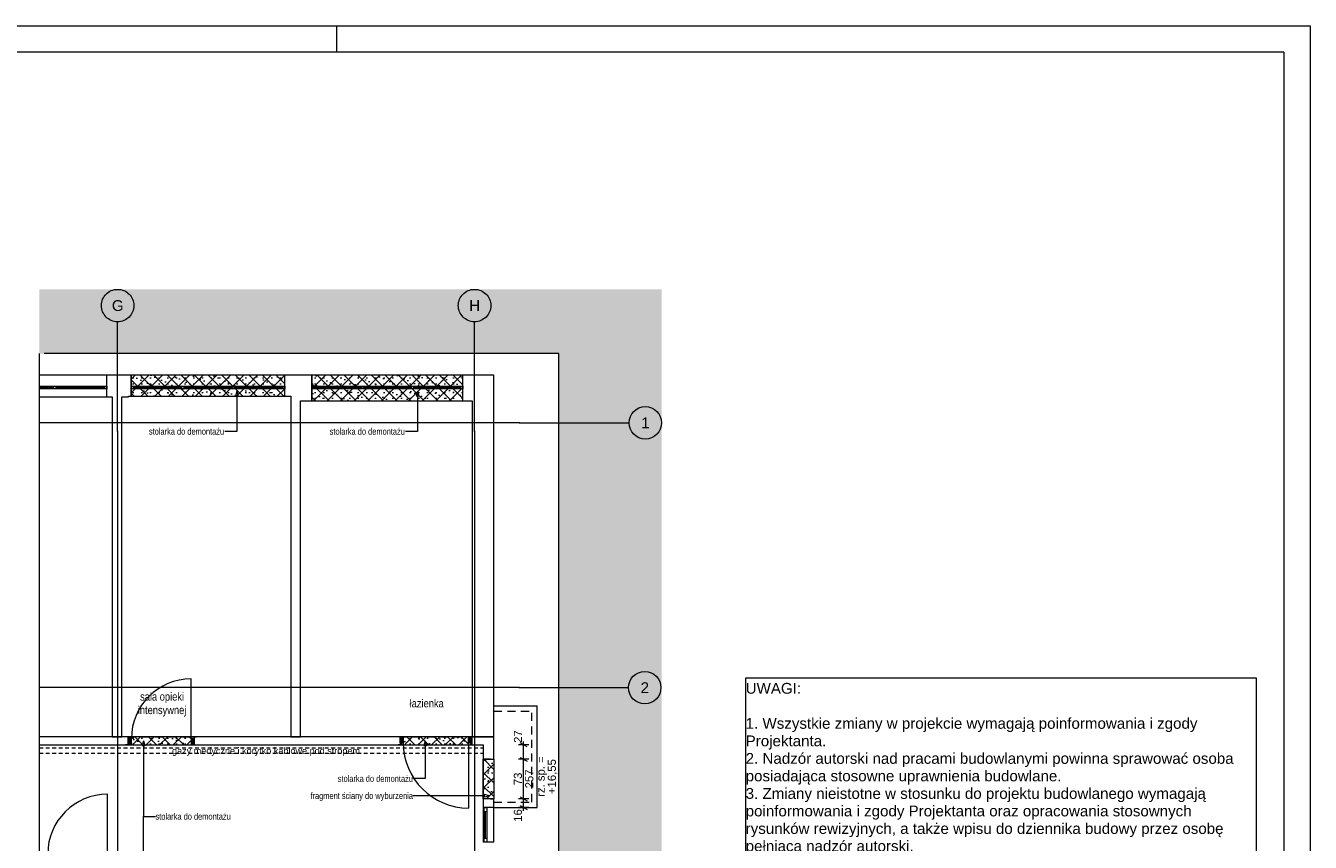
# Paper-space layout 'A-23 ROZBIÓRKI - PIĘTRO 5' of a CAD drawing. Header units: millimetres. Extents: x 0 to 540, y 0 to 297.
# Tile 7 of 7: x 302 to 540, y 146 to 297. Entities that reach past the tile are written whole.
import ezdxf
from ezdxf.xclip import XClip

# ---------------------------------------------------------------- set-up
doc = ezdxf.new("R2010")
doc.units = ezdxf.units.MM
doc.header["$MEASUREMENT"] = 0
doc.header["$XCLIPFRAME"] = 0
for name, pattern in [('ACAD_ISO03W100', [300, 120, -180]), ('DASHDOTX2', [1000, 500, -250, 0, -250]), ('Dashed 01', [1.2, 0.7, -0.5]), ('Przer. długie kreski', [2.5, 1.5, -1]), ('PRZERYWANA_DU_A', [550, 350, -200])]:
    doc.linetypes.add(name, pattern=pattern)
for name, color, linetype, lineweight in [('0_Nr_pióra__2', 8, 'Continuous', 13), ('A_wymiary_Nr_pióra__1', 7, 'Continuous', 20), ('A_wymiary_Nr_pióra__2', 8, 'Continuous', 13), ('A_ściany_Nr_pióra__1', 7, 'Continuous', 20), ('Drzwi Archicad_Nr_pióra__1', 7, 'Continuous', 20)]:
    doc.layers.add(name, color=color, linetype=linetype, lineweight=lineweight)
for name, color, linetype, lineweight, true_color in [('A_Arkusz_Nr_pióra__255', 7, 'Continuous', 15, 0x242424), ('A_opis_Nr_pióra__255', 7, 'Continuous', 15, 0x242424), ('A_opis_Nr_pióra__8', 7, 'Continuous', 13, 0x4c4c4c), ('A_osie_Nr_pióra__16', 7, 'Continuous', 5, 0x0f0f0f), ('A_osie_Nr_pióra__76', 7, 'Continuous', 5, 0x2d2d2d), ('A_pomocnicze_Nr_pióra__4', 7, 'Continuous', 18, 0x4b4b4b), ('A_rozbiórki_Nr_pióra__10', 7, 'Continuous', 13, 0x4b4b4b), ('A_wyposażenie_Nr_pióra__150', 7, 'Continuous', 5, 0x585858), ('A_wyposażenie_Nr_pióra__8', 7, 'Continuous', 13, 0x4c4c4c), ('A_ściany_Nr_pióra__10', 7, 'Continuous', 13, 0x4b4b4b), ('A_ściany_Nr_pióra__19', 7, 'Continuous', 5, 0x191919), ('Okna Archicada_Nr_pióra__19', 7, 'Continuous', 5, 0x191919)]:
    doc.layers.add(name, color=color, linetype=linetype, lineweight=lineweight, true_color=true_color)
for name, color, linetype in [('A_podrys', 7, 'Continuous'), ('A_rozbiórki', 7, 'Continuous'), ('Drzwi Archicad', 7, 'Continuous')]:
    doc.layers.add(name, color=color, linetype=linetype)
doc.styles.add('STYL_AUTOMATYCZNY_1', font='arial.ttf')
doc.styles.add('STYL_AUTOMATYCZNY_2', font='ARIALN.TTF')
doc.styles.add('STYL_AUTOMATYCZNY_4', font='arial.ttf')
pattern_1 = [(45, (-1719.8249, -306.5753), (-1.2572359, 1.2572359), []), (135, (-1719.8249, -306.5753), (1.2572359, 1.2572359), []), (90, (-1721.0821, -305.318), (-1.6002, 0), [0, -1.0668, 0, -1.6002]), (155, (-1719.8249, -304.0608), (0.6762737, 1.4502737), [0, -0.78232, 0, -1.35128])]

# ---------------------------------------------------------------- blocks, each defined once
blk = doc.blocks.new('Rysunek_2_2', base_point=(-1719.82, -306.58))
at = {"linetype": 'Continuous', "lineweight": 0, "true_color": 0x484848}
blk.add_hatch(color=251, dxfattribs=at).paths.add_polyline_path([(420.04, 248.21), (304.98, 248.21), (304.98, 236.31), (401.04, 236.31), (401.04, 77.5), (304.98, 77.5), (304.98, 72.5), (420.04, 72.5)])
at = {"layer": 'A_rozbiórki', "linetype": 'Continuous', "lineweight": 0, "true_color": 0x4b4b4b}
h = blk.add_hatch(dxfattribs=at)
h.set_pattern_fill('facing_tile_0002', color=251, style=0, pattern_type=2)
h.set_pattern_definition(pattern_1)
h.paths.add_polyline_path([(321.97, 228.41), (350.39, 228.41), (350.39, 232.31), (321.97, 232.31)])
h = blk.add_hatch(dxfattribs=at)
h.set_pattern_fill('facing_tile_0002', color=251, style=0, pattern_type=2)
h.set_pattern_definition(pattern_1)
h.paths.add_polyline_path([(355.39, 227.56), (383.29, 227.56), (383.29, 232.31), (355.39, 232.31)])
h = blk.add_hatch(dxfattribs=at)
h.set_pattern_fill('facing_tile_0002', color=251, style=0, pattern_type=2)
h.set_pattern_definition(pattern_1)
h.paths.add_polyline_path([(333.68, 165.42), (321.43, 165.42), (321.43, 163.92), (333.68, 163.92)])
h = blk.add_hatch(dxfattribs=at)
h.set_pattern_fill('facing_tile_0002', color=251, style=0, pattern_type=2)
h.set_pattern_definition(pattern_1)
h.paths.add_polyline_path([(384.94, 165.42), (371.7, 165.42), (371.7, 163.92), (384.94, 163.92)])
h = blk.add_hatch(dxfattribs=at)
h.set_pattern_fill('facing_tile_0002', color=251, style=0, pattern_type=2)
h.set_pattern_definition(pattern_1)
h.paths.add_polyline_path([(387.09, 161.24), (387.09, 153.94), (389.04, 153.94), (389.04, 161.24)])
at = {"layer": 'Drzwi Archicad', "linetype": 'Continuous', "lineweight": 0, "true_color": 0xfdfdfd}
for points in [[(321.43, 163.92), (322.03, 163.92), (322.03, 165.07), (321.43, 165.07)], [(333.68, 165.07), (333.08, 165.07), (333.08, 163.92), (333.68, 163.92)], [(371.7, 165.42), (371.7, 164.27), (372.3, 164.27), (372.3, 165.42)], [(384.95, 164.27), (384.95, 165.42), (384.35, 165.42), (384.35, 164.27)]]:
    blk.add_hatch(color=7, dxfattribs=at).paths.add_polyline_path(points)
at = {"layer": '0_Nr_pióra__2', "color": 8, "linetype": 'PRZERYWANA_DU_A', "lineweight": 13, "flags": 128}
for points in [[(304.98, 236.31), (304.98, 77.5)], [(304.98, 77.5), (401.04, 77.5), (401.04, 236.31), (304.98, 236.31)]]:
    blk.add_lwpolyline(points, dxfattribs=at)
at = {"layer": 'A_opis_Nr_pióra__255', "color": 250, "linetype": 'Continuous', "lineweight": 15, "true_color": 0x242424}
for p, q in [((341.51, 229.36), (341.26, 228.43)), ((341.76, 228.43), (341.26, 228.43)), ((341.51, 229.36), (341.76, 228.43)), ((341.51, 228.43), (341.51, 221.91)), ((374.93, 229.36), (374.68, 228.43)), ((375.18, 228.43), (374.68, 228.43)), ((374.93, 229.36), (375.18, 228.43)), ((374.93, 228.43), (374.93, 221.91)), ((341.51, 221.91), (339.27, 221.91)), ((374.93, 221.91), (372.68, 221.91)), ((324.24, 164.69), (323.99, 163.75)), ((324.24, 164.69), (324.49, 163.75)), ((376.32, 164.69), (376.07, 163.75)), ((376.32, 164.69), (376.57, 163.75)), ((324.49, 163.75), (323.99, 163.75)), ((324.24, 163.75), (324.24, 150.66)), ((376.57, 163.75), (376.07, 163.75)), ((376.32, 163.75), (376.32, 157.66)), ((376.32, 157.66), (374.08, 157.66)), ((376.32, 154.48), (374.08, 154.48)), ((387.29, 154.48), (376.32, 154.48)), ((387.29, 154.23), (387.29, 154.73)), ((388.23, 154.48), (387.29, 154.73)), ((388.23, 154.48), (387.29, 154.23)), ((324.24, 139.99), (324.24, 150.66)), ((324.24, 150.66), (326.48, 150.66)), ((324.24, 150.66), (326.48, 150.66))]:
    blk.add_line(p, q, dxfattribs=at)
at = {"layer": 'A_osie_Nr_pióra__16', "color": 250, "linetype": 'DASHDOTX2', "lineweight": 5, "true_color": 0x0f0f0f}
for p, q in [((319.47, 221.96), (319.47, 242.21)), ((385.47, 221.96), (385.47, 242.21)), ((393.79, 223.5), (304.98, 223.5)), ((393.79, 223.5), (414.04, 223.5)), ((319.47, 221.96), (319.47, 72.5)), ((385.47, 221.96), (385.47, 72.5)), ((393.69, 174.5), (304.98, 174.5)), ((393.69, 174.5), (413.94, 174.5))]:
    blk.add_line(p, q, dxfattribs=at)
for p in [(393.79, 223.5), (393.79, 223.5), (319.47, 221.96), (319.47, 221.96), (385.47, 221.96), (385.47, 221.96), (393.69, 174.5), (393.69, 174.5)]:
    blk.add_point(p, dxfattribs=at)
at = {"layer": 'A_osie_Nr_pióra__76', "color": 250, "linetype": 'Continuous', "lineweight": 5, "true_color": 0x2d2d2d}
for centre in [(319.47, 245.21), (385.47, 245.21), (417.04, 223.5), (416.94, 174.5)]:
    blk.add_circle(centre, 3, dxfattribs=at)
at = {"layer": 'A_rozbiórki_Nr_pióra__10', "color": 251, "linetype": 'ACAD_ISO03W100', "lineweight": 13, "true_color": 0x4b4b4b, "flags": 128}
for points in [[(321.97, 228.41), (350.39, 228.41), (350.39, 232.31), (321.97, 232.31)], [(355.39, 227.56), (383.29, 227.56), (383.29, 232.31), (355.39, 232.31)], [(333.68, 165.42), (321.43, 165.42), (321.43, 163.92), (333.68, 163.92)], [(384.94, 165.42), (371.7, 165.42), (371.7, 163.92), (384.94, 163.92)], [(387.09, 161.24), (389.04, 161.24), (389.04, 153.94), (387.09, 153.94)]]:
    blk.add_lwpolyline(points, close=True, dxfattribs=at)
at = {"layer": 'A_wymiary_Nr_pióra__1', "color": 7, "linetype": 'Continuous', "lineweight": 20}
for p, q in [((395.17, 163.56), (393.92, 164.28)), ((393.92, 161.6), (395.17, 160.88)), ((393.92, 154.3), (395.17, 153.58)), ((393.92, 152.7), (395.17, 151.98))]:
    blk.add_line(p, q, dxfattribs=at)
at = {"layer": 'A_wymiary_Nr_pióra__2', "color": 8, "linetype": 'Continuous', "lineweight": 13}
for p, q in [((395.48, 163.92), (393.61, 163.92)), ((394.55, 163.92), (394.55, 164.53)), ((394.55, 161.24), (394.55, 163.92)), ((395.48, 161.24), (393.61, 161.24)), ((394.55, 153.94), (394.55, 161.24)), ((395.48, 153.94), (393.61, 153.94)), ((395.48, 152.34), (393.61, 152.34)), ((394.55, 152.34), (394.55, 153.94)), ((394.55, 151.73), (394.55, 152.34))]:
    blk.add_line(p, q, dxfattribs=at)
at = {"layer": 'A_wyposażenie_Nr_pióra__150', "color": 251, "linetype": 'Dashed 01', "lineweight": 5, "true_color": 0x585858}
for p, q in [((304.98, 163.36), (387.09, 163.36)), ((304.98, 162.36), (387.09, 162.36))]:
    blk.add_line(p, q, dxfattribs=at)
at = {"layer": 'A_ściany_Nr_pióra__1', "color": 7, "linetype": 'Continuous', "lineweight": 20}
for p, q in [((317.47, 228.31), (317.47, 232.31)), ((321.97, 228.41), (321.97, 232.31)), ((350.39, 228.41), (350.39, 232.31)), ((355.39, 227.56), (355.39, 232.31)), ((383.29, 227.56), (383.29, 232.31)), ((321.43, 163.92), (320.96, 163.92)), ((321.43, 165.42), (321.06, 165.42)), ((321.43, 165.07), (321.43, 165.42)), ((321.43, 163.92), (321.43, 165.07)), ((333.68, 165.42), (334.05, 165.42)), ((333.68, 165.07), (333.68, 165.42)), ((333.68, 163.92), (333.68, 165.07)), ((333.68, 163.92), (334.15, 163.92)), ((371.7, 165.42), (371.23, 165.42)), ((371.7, 163.92), (371.33, 163.92)), ((371.7, 165.42), (371.7, 164.27)), ((371.7, 164.27), (371.7, 163.92)), ((384.95, 165.42), (385.42, 165.42)), ((384.95, 165.42), (384.95, 164.27)), ((384.95, 164.27), (384.95, 163.92)), ((384.95, 163.92), (385.32, 163.92)), ((388.39, 161.24), (387.09, 161.24)), ((388.39, 161.24), (389.04, 161.24)), ((388.39, 153.94), (387.09, 153.94)), ((389.04, 152.34), (387.09, 152.34)), ((388.39, 153.94), (389.04, 153.94)), ((389.04, 145.88), (387.09, 145.88))]:
    blk.add_line(p, q, dxfattribs=at)
at = {"layer": 'A_ściany_Nr_pióra__1', "color": 7, "linetype": 'Continuous', "lineweight": 20, "flags": 128}
for points in [[(321.47, 232.31), (317.47, 232.31)], [(321.97, 232.31), (321.47, 232.31)], [(351.47, 232.31), (350.39, 232.31)], [(355.39, 232.31), (351.47, 232.31)], [(389.04, 232.31), (383.29, 232.31)], [(389.04, 165.42), (389.04, 232.31)], [(317.47, 228.31), (318.47, 228.31)], [(318.47, 228.31), (318.47, 165.42)], [(320.27, 228.31), (321.47, 228.31)], [(320.27, 165.42), (320.27, 228.31)], [(321.47, 228.31), (321.47, 228.41)], [(321.47, 228.41), (321.97, 228.41)], [(350.39, 228.41), (351.47, 228.41)], [(351.47, 228.41), (351.47, 227.56)], [(351.47, 227.56), (351.47, 165.42)], [(353.27, 227.56), (355.39, 227.56)], [(353.27, 165.42), (353.27, 227.56)], [(383.29, 227.56), (385.02, 227.56)], [(385.02, 227.56), (385.02, 165.42)], [(321.43, 165.42), (304.98, 165.42)], [(304.98, 163.92), (321.43, 163.92)], [(318.47, 165.42), (320.27, 165.42)], [(371.7, 165.42), (333.68, 165.42)], [(333.68, 163.92), (371.7, 163.92)], [(351.47, 165.42), (353.27, 165.42)], [(389.04, 165.42), (384.95, 165.42)], [(384.95, 163.92), (387.09, 163.92)], [(385.02, 165.42), (389.04, 165.42)], [(387.09, 163.92), (387.09, 161.24)], [(389.04, 161.24), (389.04, 165.42)], [(387.09, 153.94), (387.09, 152.34)], [(389.04, 152.34), (389.04, 153.94)]]:
    blk.add_lwpolyline(points, dxfattribs=at)
at = {"layer": 'A_ściany_Nr_pióra__10', "color": 251, "linetype": 'Continuous', "lineweight": 13, "true_color": 0x4b4b4b}
for p, q in [((389.04, 171.14), (397.04, 171.14)), ((397.04, 152.34), (397.04, 171.14)), ((389.04, 152.34), (397.04, 152.34))]:
    blk.add_line(p, q, dxfattribs=at)
at = {"layer": 'A_ściany_Nr_pióra__10', "color": 251, "linetype": 'Przer. długie kreski', "lineweight": 13, "true_color": 0x4b4b4b}
for p, q in [((389.04, 170.14), (396.04, 170.14)), ((396.04, 153.34), (396.04, 170.14)), ((321.43, 165.42), (333.68, 165.42)), ((321.43, 163.92), (333.68, 163.92)), ((371.7, 165.42), (384.95, 165.42)), ((371.7, 163.92), (384.95, 163.92)), ((389.04, 153.34), (396.04, 153.34))]:
    blk.add_line(p, q, dxfattribs=at)
at = {"layer": 'A_ściany_Nr_pióra__19', "color": 250, "linetype": 'Continuous', "lineweight": 5, "true_color": 0x191919}
for p, q in [((317.47, 232.31), (304.98, 232.31)), ((350.39, 232.31), (321.97, 232.31)), ((383.29, 232.31), (355.39, 232.31)), ((304.98, 228.31), (317.47, 228.31)), ((321.97, 228.41), (350.39, 228.41)), ((355.39, 227.56), (383.29, 227.56)), ((387.09, 152.34), (387.09, 145.88)), ((389.04, 145.88), (389.04, 152.34))]:
    blk.add_line(p, q, dxfattribs=at)
at = {"layer": 'Drzwi Archicad_Nr_pióra__1', "color": 7, "linetype": 'Continuous', "lineweight": 20}
for p, q in [((333.08, 165.07), (333.08, 176.12)), ((321.43, 163.92), (320.96, 163.92)), ((321.43, 163.92), (320.96, 163.92)), ((321.43, 165.42), (321.06, 165.42)), ((321.43, 165.42), (321.06, 165.42)), ((321.43, 165.07), (321.43, 165.42)), ((321.43, 165.07), (321.43, 165.42)), ((322.03, 165.07), (321.43, 165.07)), ((321.43, 165.07), (321.43, 163.92)), ((321.43, 163.92), (321.43, 165.07)), ((321.43, 163.92), (321.43, 165.07)), ((321.43, 163.92), (322.03, 163.92)), ((322.03, 163.92), (322.03, 165.07)), ((333.68, 165.07), (333.08, 165.07)), ((333.08, 165.07), (333.08, 163.92)), ((333.08, 163.92), (333.68, 163.92)), ((333.68, 165.07), (333.68, 165.42)), ((333.68, 165.07), (333.68, 165.42)), ((333.68, 165.42), (334.05, 165.42)), ((333.68, 165.42), (334.05, 165.42)), ((333.68, 163.92), (333.68, 165.07)), ((333.68, 163.92), (333.68, 165.07)), ((333.68, 163.92), (333.68, 165.07)), ((333.68, 163.92), (334.15, 163.92)), ((333.68, 163.92), (334.15, 163.92)), ((371.7, 165.42), (371.23, 165.42)), ((371.7, 165.42), (371.23, 165.42)), ((371.7, 163.92), (371.33, 163.92)), ((371.7, 163.92), (371.33, 163.92)), ((371.7, 165.42), (372.3, 165.42)), ((371.7, 164.27), (371.7, 165.42)), ((371.7, 165.42), (371.7, 164.27)), ((371.7, 165.42), (371.7, 164.27)), ((372.3, 164.27), (371.7, 164.27)), ((371.7, 164.27), (371.7, 163.92)), ((371.7, 164.27), (371.7, 163.92)), ((372.3, 165.42), (372.3, 164.27)), ((384.35, 164.27), (384.35, 165.42)), ((384.35, 165.42), (384.95, 165.42)), ((384.95, 164.27), (384.35, 164.27)), ((384.35, 164.27), (384.35, 152.22)), ((384.95, 165.42), (384.95, 164.27)), ((384.95, 165.42), (384.95, 164.27)), ((384.95, 165.42), (384.95, 164.27)), ((384.95, 165.42), (385.42, 165.42)), ((384.95, 165.42), (385.42, 165.42)), ((384.95, 164.27), (384.95, 163.92)), ((384.95, 164.27), (384.95, 163.92)), ((384.95, 163.92), (385.32, 163.92)), ((384.95, 163.92), (385.32, 163.92)), ((317.6, 143.72), (317.6, 154.77))]:
    blk.add_line(p, q, dxfattribs=at)
for centre, radius, start, end in [((333.08, 165.07), 11.05, 90, 180), ((384.35, 164.27), 12.05, 180, 270), ((317.6, 143.72), 11.05, 90, 180)]:
    blk.add_arc(centre, radius, start, end, dxfattribs=at)
at = {"layer": 'Okna Archicada_Nr_pióra__19', "color": 250, "linetype": 'Continuous', "lineweight": 5, "true_color": 0x191919}
for p, q in [((304.98, 230.31), (317.47, 230.31)), ((307.63, 230.06), (304.98, 230.06)), ((317.47, 229.81), (304.98, 229.81)), ((307.63, 230.31), (307.63, 229.81)), ((308.03, 230.31), (308.03, 229.81)), ((317.07, 230.06), (308.03, 230.06)), ((317.07, 230.31), (317.07, 229.81)), ((317.47, 230.31), (317.47, 229.81)), ((321.97, 229.81), (321.97, 230.31)), ((321.97, 230.31), (350.39, 230.31)), ((350.39, 229.81), (321.97, 229.81)), ((322.37, 230.31), (322.37, 229.81)), ((331.31, 230.06), (322.37, 230.06)), ((331.31, 230.31), (331.31, 229.81)), ((331.71, 230.31), (331.71, 229.81)), ((340.65, 230.06), (331.71, 230.06)), ((340.65, 230.31), (340.65, 229.81)), ((341.05, 230.31), (341.05, 229.81)), ((349.99, 230.06), (341.05, 230.06)), ((349.99, 230.31), (349.99, 229.81)), ((350.39, 230.31), (350.39, 229.81)), ((355.39, 229.81), (355.39, 230.31)), ((355.39, 230.31), (383.29, 230.31)), ((383.29, 229.81), (355.39, 229.81)), ((355.79, 230.31), (355.79, 229.81)), ((364.56, 230.06), (355.79, 230.06)), ((364.56, 230.31), (364.56, 229.81)), ((364.96, 230.31), (364.96, 229.81)), ((373.72, 230.06), (364.96, 230.06)), ((373.72, 230.31), (373.72, 229.81)), ((374.12, 230.31), (374.12, 229.81)), ((382.89, 230.06), (374.12, 230.06)), ((382.89, 230.31), (382.89, 229.81)), ((383.29, 230.31), (383.29, 229.81)), ((388.39, 161.24), (387.09, 161.24)), ((387.09, 161.24), (387.09, 153.94)), ((388.39, 161.24), (389.04, 161.24)), ((389.04, 161.24), (389.04, 153.94)), ((388.39, 153.94), (387.09, 153.94)), ((387.24, 145.88), (387.24, 152.34)), ((387.24, 152.34), (387.74, 152.34)), ((387.74, 152.34), (387.74, 145.88)), ((388.39, 153.94), (389.04, 153.94)), ((387.24, 151.59), (387.74, 151.59)), ((387.49, 146.63), (387.49, 151.59)), ((387.24, 146.63), (387.74, 146.63)), ((387.74, 145.88), (387.24, 145.88))]:
    blk.add_line(p, q, dxfattribs=at)
at = {"layer": 'A_opis_Nr_pióra__8', "color": 251, "linetype": 'Continuous', "lineweight": 13, "true_color": 0x4c4c4c, "char_height": 1.2, "style": 'STYL_AUTOMATYCZNY_2'}
for s, insert, attachment_point in [('\\A1;{\\pql;\\fArial Narrow|b0|i0|c238|p0;\\W1.000000;stolarka do demontażu}', (325.26, 221.91), 4), ('\\A1;{\\pql;\\fArial Narrow|b0|i0|c238|p0;\\W1.000000;stolarka do demontażu}', (358.68, 221.91), 4), ('\\A1;{\\pqr;\\fArial Narrow|b0|i0|c238|p0;\\W1.000000;stolarka do demontażu}', (374.08, 157.66), 6), ('\\A1;{\\pqr;\\fArial Narrow|b0|i0|c238|p0;\\W1.000000;fragment ściany do wyburzenia}', (374.08, 154.32), 6), ('\\A1;{\\pql;\\fArial Narrow|b0|i0|c238|p0;\\W1.000000;stolarka do demontażu}', (326.48, 150.66), 4), ('\\A1;{\\pql;\\fArial Narrow|b0|i0|c238|p0;\\W1.000000;stolarka do demontażu}', (326.48, 150.66), 4)]:
    blk.add_mtext(s, dxfattribs=dict(at, insert=insert, attachment_point=attachment_point))
at = {"layer": 'A_osie_Nr_pióra__76', "color": 250, "linetype": 'Continuous', "lineweight": 5, "true_color": 0x2d2d2d, "char_height": 2, "attachment_point": 1, "style": 'STYL_AUTOMATYCZNY_1'}
for s, insert in [('\\A1;{\\pql;\\pt0;\\fArial|b0|i0|c238|p0;\\W1.000000;G}', (318.41, 246.21)), ('\\A1;{\\pql;\\pt0;\\fArial|b0|i0|c238|p0;\\W1.000000;H}', (384.48, 246.21)), ('\\A1;{\\pql;\\pt0;\\fArial|b0|i0|c238|p0;\\W1.000000;1}', (416.28, 224.5)), ('\\A1;{\\pql;\\pt0;\\fArial|b0|i0|c238|p0;\\W1.000000;2}', (416.18, 175.5))]:
    blk.add_mtext(s, dxfattribs=dict(at, insert=insert))
at = {"layer": 'A_pomocnicze_Nr_pióra__4', "color": 251, "linetype": 'Continuous', "lineweight": 18, "true_color": 0x4b4b4b, "insert": (327.69, 171.38), "char_height": 1.5, "width": 10.5957, "attachment_point": 5, "line_spacing_factor": 0.996837, "style": 'STYL_AUTOMATYCZNY_2'}
blk.add_mtext('\\A1;{\\pqc;\\fArial Narrow|b0|i0|c238|p0;\\W1.000000;sala opieki intensywnej}', dxfattribs=at)
at = {"layer": 'A_pomocnicze_Nr_pióra__4', "color": 251, "linetype": 'Continuous', "lineweight": 18, "true_color": 0x4b4b4b, "insert": (376.62, 171.59), "char_height": 1.5, "attachment_point": 5, "style": 'STYL_AUTOMATYCZNY_2'}
blk.add_mtext('\\A1;{\\pqc;\\fArial Narrow|b0|i0|c238|p0;\\W1.000000;łazienka}', dxfattribs=at)
at = {"layer": 'A_wymiary_Nr_pióra__1', "color": 7, "linetype": 'Continuous', "lineweight": 20, "char_height": 1.5, "attachment_point": 7, "rotation": 90, "style": 'STYL_AUTOMATYCZNY_4'}
for s, insert, width in [('\\A1;{\\pql;\\fArial|b0|i0|c238|p0;\\W1.000000;27}', (394.25, 164.28), 2.2882), ('\\A1;{\\pql;\\fArial|b0|i0|c238|p0;\\W1.000000;257}', (396.35, 155.87), 3.4323), ('\\A1;{\\pql;\\fArial|b0|i0|c238|p0;\\W1.000000;73}', (394.25, 156.45), 2.2882), ('\\A1;{\\pql;\\fArial|b0|i0|c238|p0;\\W1.000000;16}', (394.25, 149.69), 2.2882)]:
    blk.add_mtext(s, dxfattribs=dict(at, insert=insert, width=width))
at = {"layer": 'A_wymiary_Nr_pióra__1', "color": 7, "linetype": 'Continuous', "lineweight": 20, "insert": (396.94, 158.04), "char_height": 1.5, "width": 7.961, "attachment_point": 2, "rotation": 90, "line_spacing_factor": 0.825183, "style": 'STYL_AUTOMATYCZNY_4'}
blk.add_mtext('\\A1;{\\pqc;\\fArial|b0|i0|c238|p0;\\W1.000000;rz. sp. = +16,55}', dxfattribs=at)
at = {"layer": 'A_wyposażenie_Nr_pióra__8', "color": 251, "linetype": 'Continuous', "lineweight": 13, "true_color": 0x4c4c4c, "insert": (346.91, 162.65), "char_height": 1.2, "attachment_point": 5, "style": 'STYL_AUTOMATYCZNY_1'}
blk.add_mtext('\\A1;{\\pqc;\\fArial|b0|i0|c238|p0;\\W1.000000;gazy medyczne i korytko kablowe pod stropem}', dxfattribs=at)

psp = doc.layouts.new('A-23 ROZBIÓRKI - PIĘTRO 5')

# ---------------------------------------------------------------- linework, layer by layer
at = {"layer": '0_Nr_pióra__2', "color": 8, "linetype": 'Continuous', "lineweight": 13, "flags": 128}
psp.add_lwpolyline([(435.6, 176.33), (530.02, 176.33), (530.02, 97.15), (435.6, 97.15)], close=True, dxfattribs=at)
at = {"layer": 'A_Arkusz_Nr_pióra__255', "color": 250, "linetype": 'Continuous', "lineweight": 15, "true_color": 0x242424}
for p, q in [((360, 292.1), (360, 297)), ((535.1, 292.1), (29.9, 292.1)), ((535.1, 292.1), (535.1, 4.9))]:
    psp.add_line(p, q, dxfattribs=at)
at = {"layer": 'A_Arkusz_Nr_pióra__255', "color": 250, "linetype": 'Continuous', "lineweight": 15, "true_color": 0x242424, "flags": 128}
psp.add_lwpolyline([(0, 297), (540, 297), (540, 0), (0, 0)], close=True, dxfattribs=at)

# ---------------------------------------------------------------- block references
at = {"layer": 'A_podrys', "color": 37, "linetype": 'Continuous', "lineweight": 5, "true_color": 0x656532}
ref = psp.add_blockref('Rysunek_2_2', (-1719.82, -306.58), dxfattribs=at)
XClip(ref).set_block_clipping_path([(304.9750279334, 72.4995260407), (420.0402381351, 248.2085829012)])

# ---------------------------------------------------------------- texts
at = {"layer": '0_Nr_pióra__2', "color": 8, "linetype": 'Continuous', "lineweight": 13, "insert": (435.6, 175.38), "char_height": 2, "width": 93.4245, "attachment_point": 1, "line_spacing_factor": 0.972584, "style": 'STYL_AUTOMATYCZNY_1'}
psp.add_mtext('\\A1;{\\pql;\\fArial|b0|i0|c238|p0;\\W1.000000;UWAGI:\\P\\pql;\\fArial|b0|i0|c238|p0;\\W1.000000;\\P\\pql;\\fArial|b0|i0|c238|p0;\\W1.000000;1. Wszystkie zmiany w projekcie wymagają poinformowania i zgody Projektanta.\\P\\pql;\\fArial|b0|i0|c238|p0;\\W1.000000;2. Nadzór autorski nad pracami budowlanymi powinna sprawować osoba posiadająca stosowne uprawnienia budowlane.\\P\\pql;\\fArial|b0|i0|c238|p0;\\W1.000000;3. Zmiany nieistotne w stosunku do projektu budowlanego wymagają poinformowania i zgody Projektanta oraz opracowania stosownych rysunków rewizyjnych, a także wpisu do dziennika budowy przez osobę pełniącą nadzór autorski.\\P\\pql;\\fArial|b0|i0|c238|p0;\\W1.000000;4. Rysunki rozpatrywać łącznie z dokumentacją branżową oraz opisem technicznym.\\P\\pql;\\pt3.76365;\\fArial|b0|i0|c238|p0;\\W1.000000;5. Przed przystąpieniem do wykonywania robót budowlanych wszystkie wymiary należy zweryfikować na budowie.\\P\\pql;\\fArial|b0|i0|c238|p0;\\W1.000000;6. W przypadku stwierdzenia niezgodności lub błędów niezwłocznie powiadomić Projektanta.\\P\\pql;\\fArial|b0|i0|c238|p0;\\W1.000000;7. Rozpatrywać rysunki wyłącznie z najnowszymi rewizjami.\\P\\pql;\\fArial|b0|i0|c238|p0;\\W1.000000;8. Do realizacji przystąpić wyłącznie z kompletem dokumentacji projektu wykonawczego z jego rewizjami i aktualizacjami.\\P\\pql;\\fArial|b0|i0|c238|p0;\\W1.000000;9. Wszystke materiały użyte do wykończenia wnętrz powinny posiadać świadectwo dopuszczenia do stosowania w obiektach użyteczności publicznej, wydane przez PZH.\\P\\pql;\\fArial|b1|i0|c238|p0;\\W1.000000;10.Wszystke materiały użyte do wykończenia wnętrz powinny posiadać atesty świadczące o trudnozapalności}', dxfattribs=at)

doc.saveas('drawing.dxf')
